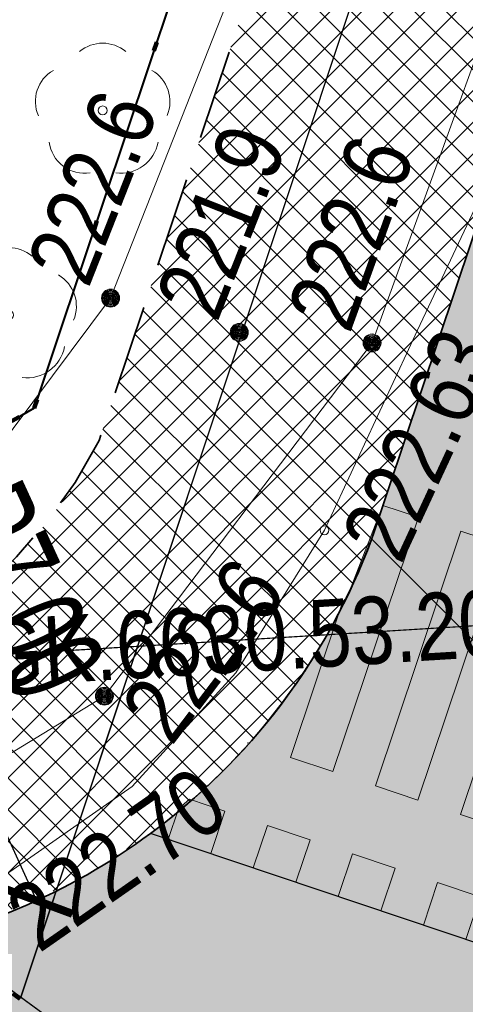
# Model space of a CAD drawing. Header units: metres. Extents: x 6599773 to 13199707, y 5688499 to 11377233.
# Tile 6 of 256: x 6599838.55 to 6599843.52, y 5688538.95 to 5688549.92. Entities that reach past the tile are written whole.
import ezdxf
from ezdxf import colors
from ezdxf.entities.mleader import LeaderData, LeaderLine
from ezdxf.enums import TextEntityAlignment as Align
from ezdxf.math import Vec2, Vec3

# ---------------------------------------------------------------- set-up
doc = ezdxf.new("R2010")
doc.units = ezdxf.units.M
doc.header["$MEASUREMENT"] = 0
for name, pattern in [('1', [0]), ('2_OTKJ', [2, 1.5, -0.5]), ('9', [1, 0, -1]), ('BTO', [0]), ('BUF', [0]), ('BUG', [1.5, 1, -0.5]), ('GUK', [2, 1.5, -0.5]), ('GUZ', [1, 0.5, -0.5])]:
    doc.linetypes.add(name, pattern=pattern)
doc.layers.get('0').update_dxf_attribs({"linetype": 'CONTINUOUS', "lineweight": 5})
doc.layers.get('Defpoints').update_dxf_attribs({"linetype": 'CONTINUOUS', "lineweight": 9})
for name, color, linetype in [('__gaPoziome', 7, 'CONTINUOUS'), ('zzz.gaHSDomyslna', 7, 'CONTINUOUS'), ('zzz.gaHSOs', 7, 'CONTINUOUS')]:
    doc.layers.add(name, color=color, linetype=linetype)
for name, color, linetype, lineweight in [('_kd', 14, 'CONTINUOUS', 30), ('_kolor ścieżka', 10, '1', 0), ('_kraweznik', 7, 'CONTINUOUS', 35), ('_kraweznik niski', 150, 'CONTINUOUS', 35), ('_linie rozgran', 100, '9', 90), ('_obrzeze', 10, 'BUG', 35), ('_opis', 7, 'CONTINUOUS', 25), ('_opis drzewa', 7, 'BUF', 25), ('_opiskd', 14, 'CONTINUOUS', 15), ('AS__Nowe_granice', 140, 'CONTINUOUS', 30), ('AS_protokoly_graniczne', 140, 'CONTINUOUS', 30), ('Kontury', 90, 'GUK', 5), ('OTK_L_0', 7, '2_OTKJ', 5), ('OTK_L_5', 7, 'CONTINUOUS', 5), ('OTR_T_0', 7, 'CONTINUOUS', 5), ('OTR_T_1', 7, 'CONTINUOUS', 5), ('OTZ_L_1', 7, 'CONTINUOUS', 5), ('OTZ_T_0', 7, 'CONTINUOUS', 13), ('P_SUKP_E_T_0', 7, 'CONTINUOUS', 5), ('P_SUKP_L_0', 7, 'CONTINUOUS', 5), ('Uzytki', 90, 'GUZ', 9)]:
    doc.layers.add(name, color=color, linetype=linetype, lineweight=lineweight)
doc.layers.add('_kolor jezdnia', color=7, linetype='1', lineweight=0, true_color=0x00dbdb)
doc.layers.add('_podział mój', color=7, linetype='BTO', lineweight=40, true_color=0xdb70ff)
doc.styles.add('opis', font='ARIALN.TTF', dxfattribs={"width": 0.7, "height": 1.1})
doc.styles.add('opis drzewa', font='ARIALN.TTF', dxfattribs={"width": 0.7, "height": 1.6})
doc.styles.get("Standard").update_dxf_attribs({"font": 'ARIALN.TTF', "width": 0.75, "height": 1.2})
doc.styles.add('STYL_ARIAL', font='ARIALN.TTF', dxfattribs={"width": 0.75, "oblique": 0.1})
doc.dimstyles.new('opi', dxfattribs={"dimtxt": 1.1, "dimasz": 0.6, "dimexe": 1, "dimexo": 1, "dimgap": 0.5, "dimtad": 1, "dimzin": 1, "dimtxsty": 'opis', "dimblk": 'ARCHTICK', "dimcen": 2.5, "dimadec": 3, "dimazin": 0, "dimtfac": 1, "dimtmove": 0, "dimatfit": 3, "dimfxl": 1, "dimarcsym": 0})

# ---------------------------------------------------------------- blocks, each defined once
blk = doc.blocks.new('_ArchTick')
at = {"color": 0, "linetype": 'ByBlock', "const_width": 0.15}
blk.add_lwpolyline([(-0.5, -0.5), (0.5, 0.5)], dxfattribs=at)
blk = doc.blocks.new('*D87')
at = {"layer": '_opis', "color": 0, "lineweight": -2, "transparency": 16777216}
blk.add_line((6599836.716154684, 5688544.507320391), (6599838.73831572, 5688540.105502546), dxfattribs=at)
at = {"layer": 'Defpoints', "color": 0, "transparency": 16777216}
for p in [(6599835.742134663, 5688546.627556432), (6599838.73831572, 5688540.105502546)]:
    blk.add_point(p, dxfattribs=at)
at = {"layer": '_opis', "color": 0, "lineweight": -2, "transparency": 16777216, "xscale": 0.6, "yscale": 0.6, "zscale": 0.6, "rotation": 294.6736838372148}
blk.add_blockref('_ArchTick', (6599838.73831572, 5688540.105502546), dxfattribs=at)
at = {"layer": '_opis', "color": 0, "transparency": 16777216, "insert": (6599838.447938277, 5688543.518886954), "char_height": 1.1, "attachment_point": 5, "rotation": 294.6736838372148, "style": 'opis'}
blk.add_mtext('R7,00', dxfattribs=at)
blk = doc.blocks.new('_Dot')
at = {"color": 0, "linetype": 'ByBlock', "lineweight": -2}
blk.add_line((-0.5, 0), (-1, 0), dxfattribs=at)
at = {"color": 0, "linetype": 'ByBlock', "const_width": 0.5}
blk.add_lwpolyline([(-0.25, 0, 1), (0.25, 0, 1)], format="xyb", close=True, dxfattribs=at)
blk = doc.blocks.new('gaHSPos')
at = {"color": 0, "linetype": 'Continuous', "lineweight": 0}
blk.add_point((0, 0), dxfattribs=at)
blk = doc.blocks.new('*U348')
at = {"layer": 'zzz.gaHSDomyslna'}
for points in [[(0.8879442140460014, 1.073104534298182), (1.454300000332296, 2.759000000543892), (1.540000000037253, 2.90639999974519), (1.919499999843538, 3.878200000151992), (2.314199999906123, 3.748800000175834), (1.361915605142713, 0.9138841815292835)], [(1.835886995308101, 0.7546638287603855), (2.78940000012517, 3.593000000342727), (3.264499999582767, 3.437300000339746), (2.30985838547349, 0.5954434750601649)], [(2.783829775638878, 0.4362231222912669), (3.739599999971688, 3.281500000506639), (4.214800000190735, 3.125800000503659), (3.25780116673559, 0.2770027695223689)], [(3.731772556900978, 0.1177824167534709), (4.689899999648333, 2.96999999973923), (5.165000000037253, 2.814199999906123), (4.205743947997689, -0.04143793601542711)], [(4.679715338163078, -0.2006582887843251), (5.6402000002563, 2.658499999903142), (6.115299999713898, 2.502700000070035), (5.153686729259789, -0.3598786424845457)], [(5.627658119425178, -0.5190989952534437), (6.590400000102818, 2.347000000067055), (7.065600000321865, 2.191200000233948), (6.101629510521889, -0.6783193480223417)], [(0.4139728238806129, 1.23232488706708), (0.4112355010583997, 1.233244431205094), (0.4163999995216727, 1.239500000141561)], [(-0.4740000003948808, 0.1591999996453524), (-0.3596782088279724, 0.4994693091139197), (-0.237266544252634, 0.6071617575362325), (0.159220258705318, 0.4739706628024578), (0, 0)], [(0.6331916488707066, 0.3147503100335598), (1.107163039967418, 0.1555299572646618), (0.9479000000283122, -0.3184000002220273), (0.4740000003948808, -0.1591999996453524)], [(1.581134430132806, -0.003690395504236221), (2.055105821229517, -0.1629107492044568), (1.895899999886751, -0.6369000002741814), (1.42189999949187, -0.4776999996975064)], [(2.529077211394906, -0.3221311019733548), (3.003048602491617, -0.4813514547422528), (2.843799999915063, -0.9552999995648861), (2.369900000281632, -0.7960999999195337)], [(3.477019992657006, -0.6405718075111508), (3.950991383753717, -0.7997921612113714), (3.791799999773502, -1.27379999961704), (3.317800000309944, -1.114500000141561)], [(4.424962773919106, -0.9590125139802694), (4.898934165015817, -1.118232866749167), (4.739699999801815, -1.592199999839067), (4.265700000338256, -1.433000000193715)], [(5.372905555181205, -1.277453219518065), (5.846876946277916, -1.436673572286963), (5.687699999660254, -1.910699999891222), (5.213700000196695, -1.75139999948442)]]:
    blk.add_hatch(color=182, dxfattribs=at).paths.add_polyline_path(points)
at = {"layer": 'zzz.gaHSDomyslna', "color": 182, "linetype": 'Continuous', "lineweight": 0}
for points in [[(0.8879442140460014, 1.073104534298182), (1.454300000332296, 2.759000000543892), (1.540000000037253, 2.90639999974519), (1.919499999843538, 3.878200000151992), (2.314199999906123, 3.748800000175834), (1.361915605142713, 0.9138841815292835)], [(1.835886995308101, 0.7546638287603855), (2.78940000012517, 3.593000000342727), (3.264499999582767, 3.437300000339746), (2.30985838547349, 0.5954434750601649)], [(2.783829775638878, 0.4362231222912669), (3.739599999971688, 3.281500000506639), (4.214800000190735, 3.125800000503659), (3.25780116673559, 0.2770027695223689)], [(3.731772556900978, 0.1177824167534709), (4.689899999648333, 2.96999999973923), (5.165000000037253, 2.814199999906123), (4.205743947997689, -0.04143793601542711)], [(4.679715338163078, -0.2006582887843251), (5.6402000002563, 2.658499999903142), (6.115299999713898, 2.502700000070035), (5.153686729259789, -0.3598786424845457)], [(5.627658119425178, -0.5190989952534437), (6.590400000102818, 2.347000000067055), (7.065600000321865, 2.191200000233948), (6.101629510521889, -0.6783193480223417)], [(0.4139728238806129, 1.23232488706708), (0.4112355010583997, 1.233244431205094), (0.4163999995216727, 1.239500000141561)], [(-0.4740000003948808, 0.1591999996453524), (-0.3596782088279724, 0.4994693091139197), (-0.237266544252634, 0.6071617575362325), (0.159220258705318, 0.4739706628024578), (0, 0)], [(0.6331916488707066, 0.3147503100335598), (1.107163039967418, 0.1555299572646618), (0.9479000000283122, -0.3184000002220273), (0.4740000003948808, -0.1591999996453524)], [(1.581134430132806, -0.003690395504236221), (2.055105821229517, -0.1629107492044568), (1.895899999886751, -0.6369000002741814), (1.42189999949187, -0.4776999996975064)], [(2.529077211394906, -0.3221311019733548), (3.003048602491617, -0.4813514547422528), (2.843799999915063, -0.9552999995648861), (2.369900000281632, -0.7960999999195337)], [(3.477019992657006, -0.6405718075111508), (3.950991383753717, -0.7997921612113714), (3.791799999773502, -1.27379999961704), (3.317800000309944, -1.114500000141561)], [(4.424962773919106, -0.9590125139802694), (4.898934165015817, -1.118232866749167), (4.739699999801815, -1.592199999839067), (4.265700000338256, -1.433000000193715)], [(5.372905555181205, -1.277453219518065), (5.846876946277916, -1.436673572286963), (5.687699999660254, -1.910699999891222), (5.213700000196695, -1.75139999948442)]]:
    blk.add_lwpolyline(points, close=True, dxfattribs=at)
at = {"layer": 'zzz.gaHSOs', "color": 182}
blk.add_lwpolyline([(5.884828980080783, -1.976880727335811), (-0.6711438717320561, 0.2254553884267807)], dxfattribs=at)
at = {"layer": 'zzz.gaHSDomyslna', "color": 182}
for p in [(-0.6711438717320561, 0.2254553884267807), (5.884828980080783, -1.976880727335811)]:
    blk.add_blockref('gaHSPos', p, dxfattribs=at)
blk = doc.blocks.new('801')
at = {"color": 0}
for radius in [0.1, 0.09, 0.08, 0.07, 0.06, 0.05, 0.04, 0.03, 0.02, 0.01]:
    blk.add_circle((0, 0), radius, dxfattribs=at)
blk = doc.blocks.new('403')
at = {"color": 0}
blk.add_circle((0, 0), 0.05, dxfattribs=at)
blk = doc.blocks.new('922')
at = {"layer": 'OTZ_T_0', "color": 0}
blk.add_circle((0, 0), 0.05, dxfattribs=at)
for centre, radius, start, end in [((0, 0.35), 0.4, 50.114, 129.886), ((-0.35, 0.1), 0.4, 119.84816, 203.51949), ((0.35, 0.1), 0.4, 336.88451, 60.15184), ((-0.2, -0.3), 0.4, 187.477, 278.47884), ((0.2, -0.275), 0.425, 262.6459300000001, 349.62892)]:
    blk.add_arc(centre, radius, start, end, dxfattribs=at)

msp = doc.modelspace()

# ---------------------------------------------------------------- hatches: boundary and pattern name
at = {"layer": '_kolor jezdnia'}
h = msp.add_hatch(dxfattribs=at)
h.set_pattern_fill('ANSI37', color=256, scale=2.2)
h.set_pattern_definition([(311.9999999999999, (0, 0), (0.2043648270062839, 0.1840109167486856), []), (41.99999999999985, (0, 0), (-0.1840109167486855, 0.2043648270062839), [])])
edge = h.paths.add_edge_path()
edge.add_line((6599833.066047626, 5688539.933393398), (6599850.649511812, 5688527.983462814))
edge.add_arc((6599857.337592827, 5688536.653968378), 10.95025544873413, 169.5012687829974, 232.3548431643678, ccw=False)
edge.add_arc((6599858.085851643, 5688536.618142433), 11.69295282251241, 162.2507788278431, 169.9967502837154, ccw=False)
edge.add_line((6599846.949484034, 5688540.182754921), (6599847.823506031, 5688542.793750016))
edge.add_line((6599847.823506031, 5688542.793750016), (6599849.895278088, 5688548.982823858))
edge.add_line((6599849.895278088, 5688548.982823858), (6599852.434748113, 5688556.56906746))
edge.add_line((6599852.434748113, 5688556.56906746), (6599928.48625871, 5688783.760284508))
edge.add_line((6599928.48625871, 5688783.760284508), (6599931.025728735, 5688791.34652811))
edge.add_line((6599931.025728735, 5688791.34652811), (6599996.657773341, 5688987.411326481))
edge.add_line((6599996.657773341, 5688987.411326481), (6599999.197243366, 5688994.997570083))
edge.add_line((6599999.197243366, 5688994.997570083), (6600021.930100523, 5689062.908193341))
edge.add_line((6600021.930100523, 5689062.908193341), (6600017.620224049, 5689067.371531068))
edge.add_line((6600017.620224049, 5689067.371531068), (6600016.714558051, 5689064.654078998))
edge.add_line((6600016.714558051, 5689064.654078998), (6600012.423620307, 5689051.835617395))
edge.add_line((6600012.423620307, 5689051.835617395), (6600009.884150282, 5689044.249373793))
edge.add_line((6600009.884150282, 5689044.249373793), (6599977.53516164, 5688947.612159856))
edge.add_line((6599977.53516164, 5688947.612159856), (6599974.995691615, 5688940.025916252))
edge.add_line((6599974.995691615, 5688940.025916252), (6599942.096912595, 5688841.746295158))
edge.add_line((6599942.096912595, 5688841.746295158), (6599939.557442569, 5688834.160051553))
edge.add_line((6599939.557442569, 5688834.160051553), (6599882.679288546, 5688664.246042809))
edge.add_line((6599882.679288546, 5688664.246042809), (6599880.139818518, 5688656.659799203))
edge.add_line((6599880.139818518, 5688656.659799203), (6599852.464543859, 5688573.984527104))
edge.add_line((6599852.464543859, 5688573.984527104), (6599842.470137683, 5688544.127903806))
edge.add_arc((6599835.706422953, 5688546.652910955), 7.219660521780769, 248.54809133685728, 339.52856074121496, ccw=False)
h.paths.add_polyline_path([(6600044.653202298, 5689172.271628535), (6600046.276244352, 5689181.431901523), (6600047.759199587, 5689189.801539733), (6600051.0603021, 5689208.432603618), (6600052.368792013, 5689215.817578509), (6600054.808584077, 5689229.587499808), (6600056.11707399, 5689236.972474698), (6600057.346666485, 5689243.912161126), (6600058.655146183, 5689251.297078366), (6600058.831439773, 5689252.292060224), (6600060.098987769, 5689259.445963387), (6600060.139929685, 5689259.677035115), (6600061.407468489, 5689266.830886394), (6600072.329030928, 5689328.470998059), (6600073.637511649, 5689335.855921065), (6600077.337304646, 5689356.73715072), (6600078.820259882, 5689365.106788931), (6600081.142794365, 5689378.214921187), (6600082.53851694, 5689386.092227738), (6600095.187867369, 5689457.483787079), (6600091.082877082, 5689465.8405575), (6600089.043088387, 5689454.328211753), (6600087.870641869, 5689447.711051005), (6600087.560133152, 5689445.958573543), (6600086.562151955, 5689440.326076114), (6600082.433200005, 5689417.022719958), (6600080.95024477, 5689408.65308175), (6600077.202698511, 5689387.502337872), (6600075.719743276, 5689379.132699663), (6600073.469199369, 5689366.430874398), (6600071.986244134, 5689358.061236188), (6600069.986864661, 5689346.776955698), (6600068.591142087, 5689338.899649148), (6600065.559290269, 5689321.78820693), (6600064.163567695, 5689313.91090038), (6600059.719426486, 5689288.828650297), (6600058.323703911, 5689280.951343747), (6600057.563846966, 5689276.662793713), (6600056.168124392, 5689268.785487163), (6600054.804920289, 5689261.091711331), (6600053.409197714, 5689253.214404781), (6600053.264817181, 5689252.399536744), (6600051.869094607, 5689244.522230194), (6600051.183555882, 5689240.653124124), (6600049.787833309, 5689232.775817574), (6600046.593849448, 5689214.749319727), (6600045.198126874, 5689206.872013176), (6600044.41754409, 5689202.466488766), (6600042.934588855, 5689194.096850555), (6600036.429952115, 5689157.38538759), (6600034.94699688, 5689149.01574938), (6600030.579776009, 5689124.367629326), (6600027.529365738, 5689107.151445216), (6600024.895072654, 5689094.014582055), (6600030.583685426, 5689094.264316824), (6600032.945013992, 5689106.191885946), (6600043.170247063, 5689163.901990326)])
edge = h.paths.add_edge_path()
edge.add_line((6600111.106812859, 5689535.144351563), (6600111.256844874, 5689535.85214863))
edge.add_line((6600111.256844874, 5689535.85214863), (6600112.915748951, 5689543.678261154))
edge.add_line((6600112.915748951, 5689543.678261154), (6600117.304772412, 5689564.384094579))
edge.add_line((6600117.304772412, 5689564.384094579), (6600119.067357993, 5689572.699339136))
edge.add_line((6600119.067357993, 5689572.699339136), (6600120.087667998, 5689577.512794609))
edge.add_line((6600120.087667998, 5689577.512794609), (6600121.64289057, 5689584.849775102))
edge.add_line((6600121.64289057, 5689584.849775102), (6600128.436769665, 5689616.900852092))
edge.add_line((6600128.436769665, 5689616.900852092), (6600129.991992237, 5689624.237832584))
edge.add_line((6600129.991992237, 5689624.237832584), (6600132.660554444, 5689636.827148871))
edge.add_line((6600132.660554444, 5689636.827148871), (6600133.208838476, 5689639.444704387))
edge.add_line((6600133.208838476, 5689639.444704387), (6600134.848957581, 5689647.274775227))
edge.add_line((6600134.848957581, 5689647.274775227), (6600138.97649476, 5689666.979995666))
edge.add_line((6600138.97649476, 5689666.979995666), (6600140.51410642, 5689674.320687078))
edge.add_line((6600140.51410642, 5689674.320687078), (6600145.209128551, 5689696.735129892))
edge.add_line((6600145.209128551, 5689696.735129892), (6600146.746740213, 5689704.075821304))
edge.add_line((6600146.746740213, 5689704.075821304), (6600151.462308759, 5689726.588354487))
edge.add_line((6600151.462308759, 5689726.588354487), (6600152.999920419, 5689733.929045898))
edge.add_line((6600152.999920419, 5689733.929045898), (6600155.244070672, 5689744.642813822))
edge.add_line((6600155.244070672, 5689744.642813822), (6600156.781682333, 5689751.983505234))
edge.add_line((6600156.781682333, 5689751.983505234), (6600161.635515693, 5689775.156126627))
edge.add_line((6600161.635515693, 5689775.156126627), (6600163.378142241, 5689783.475576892))
edge.add_line((6600163.378142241, 5689783.475576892), (6600163.850769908, 5689785.731942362))
edge.add_line((6600163.850769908, 5689785.731942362), (6600167.028500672, 5689800.90270461))
edge.add_line((6600167.028500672, 5689800.90270461), (6600179.490888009, 5689860.399222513))
edge.add_line((6600179.490888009, 5689860.399222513), (6600181.233514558, 5689868.718672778))
edge.add_line((6600181.233514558, 5689868.718672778), (6600181.84713393, 5689871.648144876))
edge.add_line((6600181.84713393, 5689871.648144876), (6600183.38474559, 5689878.988836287))
edge.add_line((6600183.38474559, 5689878.988836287), (6600184.935818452, 5689886.393792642))
edge.add_line((6600184.935818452, 5689886.393792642), (6600186.575937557, 5689894.223863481))
edge.add_line((6600186.575937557, 5689894.223863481), (6600194.051338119, 5689929.912074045))
edge.add_line((6600194.051338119, 5689929.912074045), (6600195.691457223, 5689937.742144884))
edge.add_line((6600195.691457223, 5689937.742144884), (6600202.915799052, 5689972.231779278))
edge.add_line((6600202.915799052, 5689972.231779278), (6600204.555918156, 5689980.061850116))
edge.add_line((6600204.555918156, 5689980.061850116), (6600206.062781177, 5689987.255744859))
edge.add_line((6600206.062781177, 5689987.255744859), (6600207.702900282, 5689995.085815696))
edge.add_line((6600207.702900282, 5689995.085815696), (6600210.232559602, 5690007.162628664))
edge.add_line((6600210.232559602, 5690007.162628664), (6600211.694938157, 5690014.144150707))
edge.add_arc((6600028.177652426, 5690052.584442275), 187.5000004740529, 348.1696294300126, 357.4195276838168)
edge.add_line((6600215.487522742, 5690044.142720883), (6600208.310270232, 5690026.480446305))
edge.add_arc((6600032.903933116, 5690051.97907145), 177.2500013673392, 348.1696294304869, 351.7289130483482, ccw=False)
edge.add_line((6600206.38894146, 5690015.640182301), (6600205.966941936, 5690013.625519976))
edge.add_line((6600205.966941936, 5690013.625519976), (6600204.326822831, 5690005.795449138))
edge.add_line((6600204.326822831, 5690005.795449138), (6600197.076961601, 5689971.183982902))
edge.add_line((6600197.076961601, 5689971.183982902), (6600195.334335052, 5689962.864532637))
edge.add_line((6600195.334335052, 5689962.864532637), (6600193.44722506, 5689953.855305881))
edge.add_line((6600193.44722506, 5689953.855305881), (6600191.909227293, 5689946.512771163))
edge.add_line((6600191.909227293, 5689946.512771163), (6600185.49684423, 5689915.899498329))
edge.add_line((6600185.49684423, 5689915.899498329), (6600183.856521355, 5689908.068454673))
edge.add_line((6600183.856521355, 5689908.068454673), (6600182.066605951, 5689899.523243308))
edge.add_line((6600182.066605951, 5689899.523243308), (6600180.32407057, 5689891.204228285))
edge.add_line((6600180.32407057, 5689891.204228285), (6600174.320344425, 5689862.541919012))
edge.add_line((6600174.320344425, 5689862.541919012), (6600172.577809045, 5689854.222903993))
edge.add_line((6600172.577809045, 5689854.222903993), (6600163.663810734, 5689811.666703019))
edge.add_line((6600163.663810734, 5689811.666703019), (6600162.023782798, 5689803.837067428))
edge.add_line((6600162.023782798, 5689803.837067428), (6600160.924220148, 5689798.587659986))
edge.add_line((6600160.924220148, 5689798.587659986), (6600159.279208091, 5689790.734229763))
edge.add_line((6600159.279208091, 5689790.734229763), (6600157.107250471, 5689780.365115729))
edge.add_line((6600157.107250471, 5689780.365115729), (6600155.462238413, 5689772.511685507))
edge.add_line((6600155.462238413, 5689772.511685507), (6600153.380318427, 5689762.572418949))
edge.add_line((6600153.380318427, 5689762.572418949), (6600151.735124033, 5689754.718118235))
edge.add_line((6600151.735124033, 5689754.718118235), (6600148.586504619, 5689739.686336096))
edge.add_line((6600148.586504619, 5689739.686336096), (6600146.885007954, 5689731.563243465))
edge.add_line((6600146.885007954, 5689731.563243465), (6600141.75088822, 5689707.052510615))
edge.add_line((6600141.75088822, 5689707.052510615), (6600140.110896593, 5689699.223048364))
edge.add_line((6600140.110896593, 5689699.223048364), (6600133.483561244, 5689667.583574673))
edge.add_line((6600133.483561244, 5689667.583574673), (6600131.860394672, 5689659.834436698))
edge.add_line((6600131.860394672, 5689659.834436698), (6600131.740984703, 5689659.26436315))
edge.add_line((6600131.740984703, 5689659.26436315), (6600130.117814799, 5689651.515209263))
edge.add_line((6600130.117814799, 5689651.515209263), (6600127.278733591, 5689637.961189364))
edge.add_line((6600127.278733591, 5689637.961189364), (6600126.924568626, 5689636.290366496))
edge.add_line((6600126.924568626, 5689636.290366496), (6600125.166244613, 5689627.995226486))
edge.add_line((6600125.166244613, 5689627.995226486), (6600118.009503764, 5689594.232298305))
edge.add_line((6600118.009503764, 5689594.232298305), (6600116.251179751, 5689585.937158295))
edge.add_line((6600116.251179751, 5689585.937158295), (6600113.665314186, 5689573.737975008))
edge.add_line((6600113.665314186, 5689573.737975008), (6600111.898534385, 5689565.402943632))
edge.add_line((6600111.898534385, 5689565.402943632), (6600104.889982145, 5689532.33911599))
edge.add_line((6600104.889982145, 5689532.33911599), (6600103.226635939, 5689524.492047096))
edge.add_line((6600103.226635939, 5689524.492047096), (6600096.623876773, 5689493.342605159))
edge.add_line((6600096.623876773, 5689493.342605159), (6600094.968986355, 5689485.53542763))
edge.add_line((6600094.968986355, 5689485.53542763), (6600094.300101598, 5689482.379870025))
edge.add_line((6600094.300101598, 5689482.379870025), (6600099.182814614, 5689478.891218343))
edge.add_line((6600099.182814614, 5689478.891218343), (6600099.494506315, 5689480.361667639))
edge.add_line((6600099.494506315, 5689480.361667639), (6600111.106812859, 5689535.144351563))
edge = h.paths.add_edge_path()
edge.add_arc((6600239.213891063, 5690851.4003676), 10.0000000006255, -2.8342403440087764, 76.13703556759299, ccw=False)
edge.add_line((6600249.201658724, 5690850.905901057), (6600249.082723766, 5690848.503524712))
edge.add_line((6600249.082723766, 5690848.503524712), (6600247.016487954, 5690806.767468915))
edge.add_line((6600247.016487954, 5690806.767468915), (6600246.092398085, 5690789.152178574))
edge.add_line((6600246.092398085, 5690789.152178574), (6600233.768116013, 5690572.015170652))
edge.add_line((6600233.768116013, 5690572.015170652), (6600228.959056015, 5690465.29620206))
edge.add_line((6600228.959056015, 5690465.29620206), (6600234.588724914, 5690465.017134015))
edge.add_line((6600234.588724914, 5690465.017134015), (6600239.26254019, 5690571.767576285))
edge.add_line((6600239.26254019, 5690571.767576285), (6600252.505038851, 5690806.400146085))
edge.add_line((6600252.505038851, 5690806.400146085), (6600254.569211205, 5690848.094521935))
edge.add_arc((6600262.559425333, 5690847.6989487), 7.999999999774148, 76.13703557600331, 177.1657596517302, ccw=False)
edge.add_line((6600264.476229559, 5690855.465921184), (6600241.609896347, 5690861.109083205))
edge = h.paths.add_edge_path()
edge.add_line((6600250.031475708, 5690451.625307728), (6600250.231741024, 5690455.772579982))
edge.add_line((6600250.231741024, 5690455.772579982), (6600246.257763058, 5690456.417303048))
edge.add_line((6600246.257763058, 5690456.417303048), (6600242.171761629, 5690456.61060902))
edge.add_arc((6600242.563100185, 5690464.586983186), 7.985968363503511, 176.9123644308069, 267.1911945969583, ccw=False)
edge.add_line((6600234.588724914, 5690465.017134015), (6600228.959056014, 5690465.29620206))
edge.add_arc((6600220.965133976, 5690465.657286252), 8.002072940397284, 267.8289300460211, 357.413716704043, ccw=False)
edge.add_line((6600220.661989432, 5690457.660957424), (6600212.406915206, 5690458.119572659))
edge.add_line((6600212.406915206, 5690458.119572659), (6600208.431872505, 5690457.817501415))
edge.add_line((6600208.431872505, 5690457.817501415), (6600208.233912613, 5690454.548331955))
edge.add_line((6600208.233912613, 5690454.548331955), (6600212.129565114, 5690453.127270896))
edge.add_line((6600212.129565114, 5690453.127270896), (6600218.640548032, 5690452.76554962))
edge.add_line((6600218.640548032, 5690452.76554962), (6600216.486747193, 5690452.885205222))
edge.add_line((6600216.486747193, 5690452.885205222), (6600220.46890539, 5690452.663974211))
edge.add_arc((6600220.025145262, 5690444.676291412), 7.999999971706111, -0.3386579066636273, 86.8201700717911, ccw=False)
edge.add_line((6600228.025005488, 5690444.629006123), (6600227.803602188, 5690439.649256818))
edge.add_line((6600227.803602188, 5690439.649256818), (6600226.885525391, 5690435.936828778))
edge.add_line((6600226.885525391, 5690435.936828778), (6600225.534849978, 5690405.967249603))
edge.add_line((6600225.534849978, 5690405.967249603), (6600226.115199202, 5690402.187514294))
edge.add_line((6600226.115199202, 5690402.187514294), (6600213.445139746, 5690121.008786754))
edge.add_line((6600213.445139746, 5690121.008786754), (6600213.352800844, 5690118.960058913))
edge.add_line((6600213.352800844, 5690118.960058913), (6600209.980184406, 5690044.131649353))
edge.add_arc((6600203.986269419, 5690044.401803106), 5.999999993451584, 257.4162346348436, 357.41934921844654, ccw=False)
edge.add_line((6600202.679069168, 5690038.545931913), (6600201.589735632, 5690033.666039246))
edge.add_line((6600201.589735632, 5690033.666039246), (6600203.67987942, 5690033.199458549))
edge.add_arc((6600202.372679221, 5690027.343587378), 5.999999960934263, -8.27108729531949, 77.41623506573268, ccw=False)
edge.add_line((6600208.310270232, 5690026.480446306), (6600215.487522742, 5690044.142720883))
edge.add_line((6600215.487522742, 5690044.142720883), (6600216.199687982, 5690059.944661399))
edge.add_line((6600216.199687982, 5690059.944661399), (6600216.537356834, 5690067.437056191))
edge.add_line((6600216.537356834, 5690067.437056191), (6600223.893528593, 5690230.66011469))
edge.add_line((6600223.893528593, 5690230.66011469), (6600224.231197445, 5690238.152509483))
edge.add_line((6600224.231197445, 5690238.152509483), (6600233.507835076, 5690443.987992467))
edge.add_arc((6600241.499722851, 5690443.627812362), 7.999999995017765, 87.29208981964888, 177.4195277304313, ccw=False)
edge.add_line((6600241.877677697, 5690451.618879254), (6600246.021541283, 5690451.422886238))
edge.add_line((6600246.021541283, 5690451.422886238), (6600246.427694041, 5690451.443388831))
edge.add_line((6600246.427694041, 5690451.443388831), (6600246.793970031, 5690451.461878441))
edge.add_line((6600246.793970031, 5690451.461878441), (6600250.031475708, 5690451.625307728))
edge = h.paths.add_edge_path()
edge.add_line((6600007.33756506, 5689086.20374581), (6600006.980466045, 5689080.740822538))
edge.add_line((6600006.980466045, 5689080.740822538), (6600007.229745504, 5689080.720859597))
edge.add_line((6600007.229745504, 5689080.720859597), (6600008.093335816, 5689080.601653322))
edge.add_line((6600008.093335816, 5689080.601653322), (6600008.702681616, 5689080.53831051))
edge.add_arc((6600008.140193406, 5689070.554142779), 9.999999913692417, -18.557800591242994, 86.77547804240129, ccw=False)
edge.add_line((6600017.620224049, 5689067.371531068), (6600021.930100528, 5689062.908193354))
edge.add_arc((6599734.83819726, 5689159.011261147), 302.7499967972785, 341.4922000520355, 343.8640860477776)
edge.add_arc((6600034.895369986, 5689072.315877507), 9.581213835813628, 98.63328270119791, 164.5273290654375, ccw=False)
edge.add_line((6600033.457137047, 5689081.788529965), (6600033.832640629, 5689081.798737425))
edge.add_line((6600033.832640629, 5689081.798737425), (6600034.422462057, 5689082.05700874))
edge.add_line((6600034.422462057, 5689082.05700874), (6600036.833623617, 5689082.139040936))
edge.add_line((6600036.833623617, 5689082.139040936), (6600036.730225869, 5689087.148851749))
edge.add_line((6600036.730225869, 5689087.148851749), (6600036.579860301, 5689087.134303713))
edge.add_arc((6600036.479565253, 5689093.136286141), 6.002820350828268, 169.1687651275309, 270.9573417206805, ccw=False)
edge.add_line((6600030.583685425, 5689094.264316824), (6600024.895072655, 5689094.014582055))
edge.add_arc((6600015.200558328, 5689096.162123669), 9.929528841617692, 271.0943432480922, 347.5094668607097, ccw=False)
edge.add_arc((6600014.909438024, 5689089.646776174), 3.446070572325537, 264.4236009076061, 278.0194998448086, ccw=False)
edge.add_line((6600014.574573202, 5689086.217014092), (6600014.299554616, 5689086.232508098))
edge.add_line((6600014.299554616, 5689086.232508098), (6600010.474232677, 5689086.448019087))
edge.add_line((6600010.474232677, 5689086.448019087), (6600007.33756506, 5689086.20374581))
edge = h.paths.add_edge_path()
edge.add_line((6600105.490725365, 5689463.953528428), (6600106.927559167, 5689464.047234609))
edge.add_line((6600106.927559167, 5689464.047234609), (6600107.835, 5689468.66))
edge.add_line((6600107.835, 5689468.66), (6600105.311960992, 5689469.414366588))
edge.add_arc((6600107.008997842, 5689477.232359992), 8.000059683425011, 168.0325628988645, 257.7529109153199, ccw=False)
edge.add_line((6600099.182814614, 5689478.891218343), (6600094.300101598, 5689482.379870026))
edge.add_arc((6600586.245114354, 5689378.10423892), 502.8750369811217, 168.032376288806, 169.9522165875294)
edge.add_line((6600091.082877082, 5689465.8405575), (6600095.187867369, 5689457.483787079))
edge.add_arc((6600103.06517392, 5689456.088064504), 8.000000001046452, 77.7533362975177, 169.9524553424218, ccw=False)
edge.add_line((6600104.762140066, 5689463.906012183), (6600105.490725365, 5689463.953528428))
at = {"layer": '_kolor ścieżka'}
h = msp.add_hatch(dxfattribs=at)
h.set_pattern_fill('ANSI37', color=10, scale=2)
h.set_pattern_definition([(45, (0, 0), (-0.1767766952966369, 0.1767766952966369), []), (135, (0, 0), (-0.1767766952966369, -0.1767766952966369), [])])
edge = h.paths.add_edge_path()
edge.add_line((6599877.145262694, 5688659.244027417), (6599854.614951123, 5688591.938475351))
edge.add_line((6599854.614951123, 5688591.938475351), (6599854.214414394, 5688589.387325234))
edge.add_line((6599854.214414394, 5688589.387325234), (6599839.435327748, 5688545.233719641))
edge.add_arc((6599834.52303551, 5688547.748213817), 5.518450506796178, 246.5150871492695, 332.8930934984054, ccw=False)
edge.add_line((6599832.323891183, 5688542.68688393), (6599836.925902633, 5688539.594394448))
edge.add_arc((6599835.881373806, 5688546.528699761), 7.012533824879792, 278.5661808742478, 339.9794081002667)
edge.add_line((6599842.470137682, 5688544.127903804), (6599857.359687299, 5688588.607952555))
edge.add_line((6599857.359687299, 5688588.607952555), (6599857.303782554, 5688591.591210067))
edge.add_line((6599857.303782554, 5688591.591210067), (6599879.508971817, 5688657.925513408))
edge.add_line((6599879.508971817, 5688657.925513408), (6599879.193548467, 5688658.558370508))
edge.add_line((6599879.193548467, 5688658.558370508), (6599877.145262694, 5688659.244027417))
h.paths.add_polyline_path([(6599879.193548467, 5688658.558370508), (6599879.508971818, 5688657.925513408), (6599881.413574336, 5688663.615196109), (6599880.780717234, 5688663.299772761), (6599878.732431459, 5688663.985429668), (6599877.145262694, 5688659.244027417)])
h.paths.add_polyline_path([(6599938.926595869, 5688835.425765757), (6599938.61117252, 5688836.058622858), (6599936.562886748, 5688836.744279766), (6599878.732431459, 5688663.985429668), (6599880.780717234, 5688663.299772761), (6599881.413574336, 5688663.615196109)])
h.paths.add_polyline_path([(6599974.364844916, 5688941.291630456), (6599974.049421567, 5688941.924487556), (6599972.001135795, 5688942.610144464), (6599936.562886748, 5688836.744279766), (6599938.61117252, 5688836.058622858), (6599938.926595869, 5688835.425765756)])
h.paths.add_polyline_path([(6599974.049421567, 5688941.924487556), (6599974.364844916, 5688941.291630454), (6600009.253303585, 5689045.515087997), (6600008.937880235, 5689046.147945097), (6600006.889594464, 5689046.833602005), (6599972.001135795, 5688942.610144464)])
h.paths.add_polyline_path([(6600008.937880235, 5689046.147945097), (6600009.253303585, 5689045.515087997), (6600011.157906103, 5689051.204770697), (6600010.525049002, 5689050.889347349), (6600008.476763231, 5689051.575004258), (6600006.889594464, 5689046.833602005)])
edge = h.paths.add_edge_path()
edge.add_arc((6599858.085851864, 5688536.618142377), 11.69295304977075, 162.2507788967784, 169.9967501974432)
edge.add_line((6599846.570656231, 5688538.649255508), (6599849.824991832, 5688528.706403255))
edge.add_line((6599849.824991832, 5688528.706403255), (6599853.135519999, 5688528.731057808))
edge.add_line((6599853.135519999, 5688528.731057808), (6599849.868997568, 5688538.728963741))
edge.add_line((6599849.868997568, 5688538.728963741), (6599850.886451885, 5688541.768438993))
edge.add_line((6599850.886451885, 5688541.768438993), (6599849.938171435, 5688542.085872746))
edge.add_line((6599849.938171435, 5688542.085872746), (6599847.823506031, 5688542.793750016))
edge.add_line((6599847.823506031, 5688542.793750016), (6599846.949484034, 5688540.182754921))
edge = h.paths.add_edge_path()
edge.add_arc((6600008.743460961, 5689068.123037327), 7.659999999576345, 341.4922000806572, 372.1491631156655)
edge.add_line((6600016.231900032, 5689069.735141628), (6600014.371922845, 5689078.374983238))
edge.add_arc((6600008.140193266, 5689070.554142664), 10.00000004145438, 51.45178747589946, 78.26461791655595)
edge.add_line((6600010.174112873, 5689080.345116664), (6600010.018184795, 5689077.577393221))
edge.add_arc((6600009.814745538, 5689075.098871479), 2.486856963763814, 14.594442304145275, 85.30763078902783, ccw=False)
edge.add_line((6600012.221360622, 5689075.725498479), (6600013.747330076, 5689068.637167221))
edge.add_line((6600013.747330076, 5689068.637167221), (6600013.596857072, 5689066.921144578))
edge.add_line((6600013.596857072, 5689066.921144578), (6600008.476763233, 5689051.575004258))
edge.add_line((6600008.476763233, 5689051.575004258), (6600010.525049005, 5689050.88934735))
edge.add_line((6600010.525049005, 5689050.88934735), (6600011.157906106, 5689051.204770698))
edge.add_line((6600011.157906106, 5689051.204770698), (6600016.00728921, 5689065.691494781))

# ---------------------------------------------------------------- linework, layer by layer
at = {"layer": '_kd'}
msp.add_line((6599836.069789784, 5688542.709781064), (6599848.846357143, 5688543.487519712), dxfattribs=at)
at = {"layer": '_kraweznik'}
msp.add_line((6600016.714558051, 5689064.654078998), (6599842.470137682, 5688544.127903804), dxfattribs=at)
at = {"layer": '_kraweznik', "transparency": 33554687}
msp.add_arc((6599835.742134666, 5688546.627556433), 7.177345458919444, 306.4510852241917, 339.6184755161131, dxfattribs=at)
at = {"layer": '_kraweznik'}
msp.add_arc((6599835.742134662, 5688546.627556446), 7.177345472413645, 279.5540395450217, 306.4510851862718, dxfattribs=at)
at = {"layer": '_kraweznik niski'}
msp.add_arc((6599835.771690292, 5688546.600224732), 7.137463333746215, 309.4004696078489, 342.2705090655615, dxfattribs=at)
at = {"layer": '_linie rozgran', "lineweight": 90, "ltscale": 2}
msp.add_lwpolyline([(6600030.348422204, 5689076.243038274), (6599864.024958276, 5688580.051650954), (6599850.199901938, 5688538.618809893), (6599851.513, 5688534.393), (6599854.081261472, 5688528.283242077), (6599846.604379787, 5688533.136720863), (6599838.554236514, 5688539.011790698), (6599831.01, 5688544.560000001), (6599831.36575498, 5688545.645937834), (6599834.825033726, 5688543.342750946), (6599838.712247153, 5688545.593856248), (6599853.455783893, 5688589.641253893), (6599853.466151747, 5688593.232024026), (6600012.715234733, 5689068.96212712)], dxfattribs=at)
at = {"layer": '_obrzeze'}
msp.add_line((6599854.214414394, 5688589.387325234), (6599839.435327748, 5688545.23371964), dxfattribs=at)
msp.add_arc((6599834.52303551, 5688547.748213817), 5.518450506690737, 246.5150871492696, 332.8930934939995, dxfattribs=at)
at = {"layer": '_podział mój'}
for p, q in [((6599853.455783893, 5688589.641253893), (6599838.712247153, 5688545.593856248)), ((6599838.712247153, 5688545.593856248), (6599834.825033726, 5688543.342750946))]:
    msp.add_line(p, q, dxfattribs=at)
at = {"layer": 'AS__Nowe_granice'}
msp.add_lwpolyline([(6600019.34, 5689081.95), (6599838.5601, 5688539.0294)], dxfattribs=at)
at = {"layer": 'AS_protokoly_graniczne'}
msp.add_lwpolyline([(6599831.01, 5688544.56), (6599846.6, 5688533.14)], dxfattribs=at)
at = {"layer": 'Kontury', "color": 3, "linetype": '1'}
for points in [[(6599838.56, 5688539.03), (6599847.3659, 5688565.4751)], [(6599831.01, 5688544.56), (6599838.56, 5688539.03)]]:
    msp.add_lwpolyline(points, dxfattribs=at)
at = {"layer": 'OTK_L_0', "color": 7, "linetype": '1'}
for points in [[(6599844.54, 5688549.766), (6599842.981, 5688546.463)], [(6599842.981, 5688546.463), (6599841.946, 5688544.233)], [(6599841.946, 5688544.233), (6599840.957, 5688542.642)], [(6599840.957, 5688542.642), (6599839.801, 5688541.378)], [(6599839.801, 5688541.378), (6599838.229, 5688540.283)]]:
    msp.add_lwpolyline(points, dxfattribs=at)
at = {"layer": 'OTK_L_5', "color": 7}
for points in [[(6599841.947, 5688552.874), (6599839.562, 5688546.82)], [(6599842.476, 5688546.32), (6599844.546, 5688552.025)], [(6599839.562, 5688546.82), (6599837.389, 5688543.914)], [(6599839.493, 5688542.384), (6599842.476, 5688546.32)], [(6599837.595, 5688541.227), (6599839.493, 5688542.384)]]:
    msp.add_lwpolyline(points, dxfattribs=at)
at = {"layer": 'OTZ_L_1', "color": 7, "linetype": '1'}
for points in [[(6599841.947, 5688552.874), (6599839.562, 5688546.82)], [(6599839.562, 5688546.82), (6599837.389, 5688543.914)]]:
    msp.add_lwpolyline(points, dxfattribs=at)
at = {"layer": 'P_SUKP_L_0', "color": 34, "linetype": '1'}
msp.add_lwpolyline([(6599836.07, 5688542.71), (6599848.85, 5688543.49)], dxfattribs=at)
at = {"layer": 'Uzytki', "color": 3, "linetype": '1'}
msp.add_lwpolyline([(6599838.56, 5688539.03), (6599846.6, 5688533.14)], dxfattribs=at)

# ---------------------------------------------------------------- block references
at = {"layer": '__gaPoziome'}
msp.add_blockref('*U348', (6599840.6776, 5688540.6289), dxfattribs=at)
at = {"layer": 'OTR_T_0', "color": 7, "rotation": 0.0008399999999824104}
msp.add_blockref('403', (6599841.946, 5688544.233), dxfattribs=at)
at = {"layer": 'OTR_T_1', "color": 7, "rotation": 0.0008399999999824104}
for p in [(6599839.562, 5688546.82), (6599840.996, 5688546.438), (6599842.476, 5688546.32), (6599839.493, 5688542.384)]:
    msp.add_blockref('801', p, dxfattribs=at)
at = {"layer": 'OTZ_T_0', "color": 7}
for p in [(6599839.474, 5688548.911), (6599838.431, 5688546.631)]:
    msp.add_blockref('922', p, dxfattribs=at)

# ---------------------------------------------------------------- texts
at = {"layer": 'OTR_T_0', "color": 7, "style": 'STYL_ARIAL'}
for s, rotation, p in [('222.63', 65.1, (6599842.1161, 5688544.1541)), ('222.70', 34.9, (6599838.3363, 5688540.1292))]:
    msp.add_text(s, height=0.75, rotation=rotation, dxfattribs=at).set_placement(p, align=Align.TOP_LEFT)
at = {"layer": 'OTR_T_1', "color": 7, "style": 'STYL_ARIAL'}
for s, rotation, p in [('222.6', 68.5, (6599839.5232, 5688546.8353)), ('221.9', 68.5, (6599840.9572, 5688546.4533)), ('222.6', 70.1, (6599842.4368, 5688546.3342))]:
    msp.add_text(s, height=0.75, rotation=rotation, dxfattribs=at).set_placement(p, align=Align.BOTTOM_LEFT)
msp.add_text('222.6', height=0.75, rotation=52.8, dxfattribs=at).set_placement((6599839.6423, 5688542.2706), align=Align.TOP_LEFT)
at = {"layer": 'P_SUKP_E_T_0', "color": 34, "style": 'STYL_ARIAL'}
msp.add_text('GK.6630.53.2023 kd', height=0.75, rotation=3.4926, dxfattribs=at).set_placement((6599842.0781, 5688543.0939), align=Align.MIDDLE_CENTER)

# ---------------------------------------------------------------- dimensions: what is measured, and where the dimension line sits
at = {"layer": '_opis'}
dim = msp.add_radius_dim(center=(6599835.742134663, 5688546.627556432), mpoint=(6599838.73831572, 5688540.105502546), text='R7,00', dimstyle='opi', override={"dimtxsty": 'opis'}, dxfattribs=at)
dim.commit()
dim.dimension.update_dxf_attribs({"geometry": '*D87', "text_midpoint": (6599837.392891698, 5688543.034206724), "dimtype": 164})

# ---------------------------------------------------------------- leaders
at = {"layer": '_opis drzewa'}
ml = msp.add_multileader_mtext('Standard', dxfattribs=at)
ml.set_content('drzewo całkowicie suche\\P(obw. 72 cm)', color=256)
ml.set_leader_properties()
ml.set_arrow_properties(name='DOT')
ml.build(insert=Vec2(0, 0))
ml.multileader.update_dxf_attribs({"dogleg_length": 2, "arrow_head_size": 0.3})
ctx = ml.context
ctx.base_point, ctx.char_height, ctx.arrow_head_size, ctx.landing_gap_size, ctx.plane_origin = Vec3(6599824.393516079, 5688559.826482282), 1.2, 0.3, 0.6, Vec3(6599845.139464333, 5688556.842054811)
ctx.text_align_type, ctx.attachment_type = 2, 2
notes = []
notes.append((ctx, [(0, (1, 1, 0), (6599838.861319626, 5688559.826482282), (-1, 0), 2, [(0, [(6599845.139464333, 5688556.842054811)], 0, [])])]))
ctx.mtext.insert, ctx.mtext.rotation, ctx.mtext.alignment, ctx.mtext.flow_direction = Vec3(6599836.261319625, 5688560.602880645), -4.660029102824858, 3, 5
at = {"layer": '_opiskd'}
ml = msp.add_multileader_mtext('Standard', dxfattribs=at)
ml.set_content("t8' ", color=256, style='opis drzewa')
ml.set_leader_properties()
ml.set_arrow_properties(name='DOT')
ml.build(insert=Vec2(0, 0))
ml.multileader.update_dxf_attribs({"dogleg_length": 1, "arrow_head_size": 0.3})
ctx = ml.context
ctx.base_point, ctx.char_height, ctx.arrow_head_size, ctx.landing_gap_size, ctx.plane_origin = Vec3(6599835.90046989, 5688536.093364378), 1.6, 0.3, 0.3, Vec3(6599846.411060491, 5688533.482704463)
notes.append((ctx, [(1, (1, 1, 0), (6599834.90046989, 5688536.093364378), (1, 0), 1, [(0, [(6599835.125031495, 5688541.333461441)], 0, [])])]))
ctx.mtext.insert, ctx.mtext.rotation, ctx.mtext.flow_direction = Vec3(6599836.20046989, 5688536.907006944), -4.660029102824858, 5
for ctx, leaders in notes:
    for number, flags, end, landing, length, lines in leaders:
        leader = LeaderData()
        leader.index, (leader.has_last_leader_line, leader.has_dogleg_vector, leader.attachment_direction) = number, flags
        leader.last_leader_point, leader.dogleg_vector, leader.dogleg_length = Vec3(end), Vec3(landing), length
        for number, points, colour, breaks in lines:
            line = LeaderLine()
            line.index, line.vertices, line.color, line.breaks = number, Vec3.list(points), colors.encode_raw_color(colour), breaks
            leader.lines.append(line)
        ctx.leaders.append(leader)

doc.saveas('drawing.dxf')
